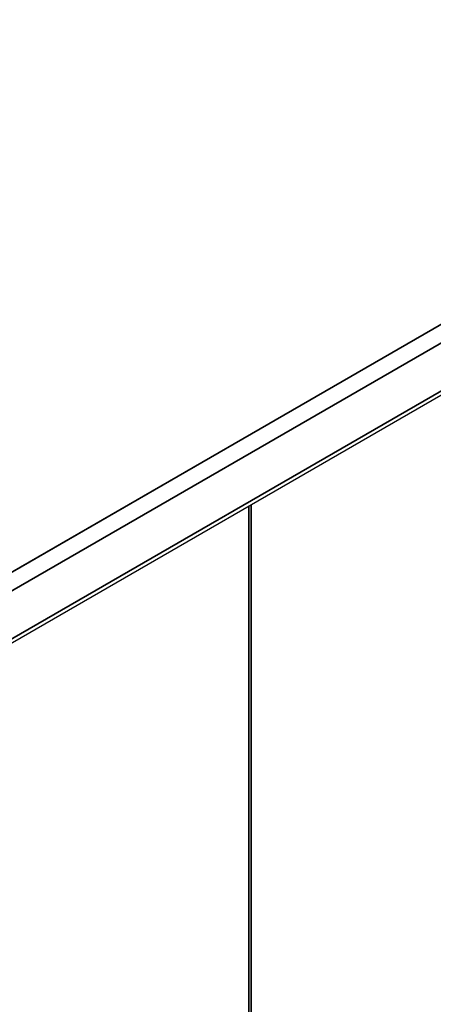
# Model space of a CAD drawing. Header units: millimetres. Extents: x 100 to 2070, y 30 to 1455.
# Tile 22 of 84: x 832.67 to 841.54, y 178.29 to 199.4. Entities that reach past the tile are written whole.
import ezdxf

# ---------------------------------------------------------------- set-up
doc = ezdxf.new("R2010")
doc.units = ezdxf.units.MM
doc.header["$LTSCALE"] = 5
doc.layers.add('_Sichtbarkanten', color=7, linetype='Continuous', lineweight=25)
doc.layers.add('Sichtbar schmal (ISO)', color=7, linetype='Continuous', lineweight=35)

msp = doc.modelspace()

# ---------------------------------------------------------------- linework, layer by layer
at = {"layer": '_Sichtbarkanten'}
for p, q in [((680.027, 99.525), (1066.814, 322.837)), ((679.872, 97.918), (1066.866, 321.349))]:
    msp.add_line(p, q, dxfattribs=at)
at = {"layer": 'Sichtbar schmal (ISO)'}
for p, q in [((680.012, 99.516), (1066.75, 322.799)), ((1066.924, 322.495), (679.918, 99.057)), ((679.924, 98.033), (1066.918, 321.464)), ((837.587, 188.975), (837.587, 173.377)), ((837.637, 189.004), (837.637, 173.407))]:
    msp.add_line(p, q, dxfattribs=at)

doc.saveas('drawing.dxf')
